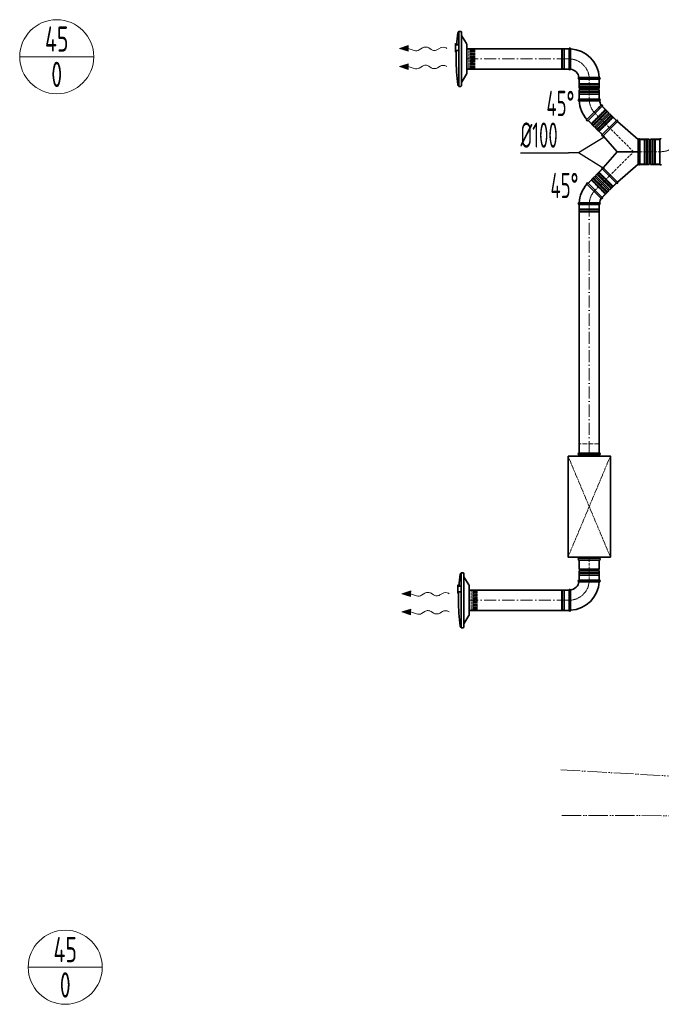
# Model space of a CAD drawing. Header units: millimetres. Extents: x 7400 to 85045, y 24168 to 123018.
# Tile 1 of 79: x 31106 to 34283, y 25427 to 30302. Entities that reach past the tile are written whole.
import ezdxf
from ezdxf.enums import TextEntityAlignment as Align

# ---------------------------------------------------------------- set-up
doc = ezdxf.new("R2010")
doc.units = ezdxf.units.MM
for name, pattern in [('ACAD_ISO02W100', [15, 12, -3]), ('ACAD_ISO05W100', [33, 24, -3, 0, -3, 0, -3]), ('ACAD_ISO10W100', [18, 12, -3, 0, -3]), ('phl_thick', [0])]:
    doc.linetypes.add(name, pattern=pattern)
for name, color, linetype, lineweight in [('VZT_01 SUP (PŘÍVOD) - OBRYS', 5, 'Continuous', 35), ('VZT_02 SUP (PŘÍVOD) - OSA', 5, 'ACAD_ISO10W100', 5), ('VZT_30 DISTRIBUČNÍ PRVKY - OBRYS', 1, 'Continuous', 35), ('VZT_35 TLUMIČE HLUKU - OBRYS', 1, 'Continuous', 35), ('VZT_36 TLUMIČE HLUKU - OSA', 1, 'ACAD_ISO10W100', 5), ('VZT_37 TLUMIČE HLUKU - DETAIL', 8, 'ACAD_ISO02W100', 5), ('VZT_52 POPIS - DISTRIBUCE', 7, 'Continuous', 5), ('VZT_60_KOTY - DIMENZE', 7, 'Continuous', 5), ('VZT_POŽADAVKY NA STAVBU - PODHLEDY', 4, 'ACAD_ISO05W100', 5)]:
    doc.layers.add(name, color=color, linetype=linetype, lineweight=lineweight)
for name, color, linetype, lineweight, plot in [('VZT_03 SUP (PŘÍVOD) - NETISK', 8, 'ACAD_ISO02W100', 5, False), ('VZT_34 DISTRIBUČNÍ PRVKY - NETISK', 8, 'ACAD_ISO02W100', 5, False), ('VZT_39 TLUMIČE HLUKU - NETISK', 8, 'ACAD_ISO02W100', 5, False)]:
    doc.layers.add(name, color=color, linetype=linetype, lineweight=lineweight, plot=plot)
doc.styles.add('EVORA_125', font='isocp.shx', dxfattribs={"width": 0.6, "height": 125})
doc.styles.add('JS', font='isocp.shx', dxfattribs={"width": 0.6, "height": 125})

msp = doc.modelspace()

# ---------------------------------------------------------------- linework, layer by layer
at = {"color": 0, "lineweight": 13}
for p, q in [((32986.7, 30160.3), (33029.8, 30173.7)), ((33029.5, 30145.8), (32986.7, 30160.3)), ((33029.5, 30145.8), (33029.7, 30159.7)), ((33029.8, 30173.7), (33029.7, 30159.7)), ((33029.7, 30159.7), (33058.3, 30150)), ((33083.7, 30152.3), (33100.2, 30162.7)), ((33131.2, 30162.2), (33143.1, 30154.3)), ((33174.1, 30153.9), (33187.1, 30162)), ((32986.7, 30070.3), (33029.8, 30083.7)), ((33029.8, 30083.7), (33029.7, 30069.7)), ((33029.5, 30055.8), (32986.7, 30070.3)), ((33029.5, 30055.8), (33029.7, 30069.7)), ((33029.7, 30069.7), (33058.3, 30060)), ((33083.7, 30062.3), (33100.2, 30072.7)), ((33131.2, 30072.2), (33143.1, 30064.3)), ((33174.1, 30063.9), (33187.1, 30072)), ((32998.4, 27460), (33041.6, 27473.4)), ((33041.2, 27445.5), (32998.4, 27460)), ((33041.2, 27445.5), (33041.4, 27459.4)), ((33041.6, 27473.4), (33041.4, 27459.4)), ((33041.4, 27459.4), (33070, 27449.7)), ((33095.5, 27452), (33112, 27462.4)), ((33143, 27461.9), (33154.9, 27454)), ((33185.9, 27453.6), (33198.8, 27461.7)), ((32998.4, 27370), (33041.6, 27383.4)), ((33041.2, 27355.5), (32998.4, 27370)), ((33041.2, 27355.5), (33041.4, 27369.4)), ((33041.6, 27383.4), (33041.4, 27369.4)), ((33041.4, 27369.4), (33070, 27359.7)), ((33095.5, 27362), (33112, 27372.4)), ((33143, 27371.9), (33154.9, 27364)), ((33185.9, 27363.6), (33198.8, 27371.7))]:
    msp.add_line(p, q, dxfattribs=at)
at = {"lineweight": 13}
for p, q in [((33217.2, 30162.1), (33220.3, 30160.3)), ((33217.2, 30072.1), (33220.3, 30070.3)), ((33229, 27461.8), (33232.1, 27460)), ((33229, 27371.8), (33232.1, 27370))]:
    msp.add_line(p, q, dxfattribs=at)
at = {"color": 0, "lineweight": 13, "extrusion": (0, 0, -1)}
for centre, start_param, end_param in [((33068.4, 30161.8), 3.908129, 5.191299), ((33115.6, 30153.1), 0.766537, 2.375056), ((33158.7, 30163.4), 3.908129, 5.516649), ((33202.4, 30152.5), 0.766537, 2.320574), ((33068.4, 30071.8), 3.908129, 5.191299), ((33115.6, 30063.1), 0.766537, 2.375056), ((33158.7, 30073.4), 3.908129, 5.516649), ((33202.4, 30062.5), 0.766537, 2.320574), ((33080.1, 27461.5), 3.908129, 5.191299), ((33127.4, 27452.8), 0.766537, 2.375056), ((33170.5, 27463.1), 3.908129, 5.516649), ((33214.2, 27452.2), 0.766537, 2.320574), ((33080.1, 27371.5), 3.908129, 5.191299), ((33127.4, 27362.8), 0.766537, 2.375056), ((33170.5, 27373.1), 3.908129, 5.516649), ((33214.2, 27362.2), 0.766537, 2.320574)]:
    msp.add_ellipse(centre, major_axis=(-21.5, 0.3), ratio=0.625, start_param=start_param, end_param=end_param, dxfattribs=at)
at = {"color": 0, "lineweight": 13}
for points in [[(33029.5, 30145.8), (33029.8, 30173.7), (32986.7, 30160.3)], [(33029.5, 30055.8), (33029.8, 30083.7), (32986.7, 30070.3)], [(33041.2, 27445.5), (33041.6, 27473.4), (32998.4, 27460)], [(33041.2, 27355.5), (33041.6, 27383.4), (32998.4, 27370)]]:
    msp.add_solid(points, dxfattribs=at)
at = {"layer": 'VZT_01 SUP (PŘÍVOD) - OBRYS'}
for p, q in [((33825.6, 30158), (33825.6, 30058)), ((33833.6, 30158), (33833.6, 30107.9)), ((33875.6, 30008), (33975.6, 30008)), ((33875.6, 29962.5), (33875.6, 30008)), ((33875.6, 30008), (33975.6, 30008)), ((33975.6, 30016), (33925.5, 30016)), ((33975.6, 29962.5), (33975.6, 30008)), ((33875.6, 29962.5), (33975.6, 29962.5)), ((33875.6, 29954.5), (33975.6, 29954.5)), ((33875.6, 29909), (33875.6, 29954.5)), ((33975.6, 29909), (33975.6, 29954.5)), ((33875.6, 29909), (33975.6, 29909)), ((33975.6, 29909), (33875.6, 29909)), ((33875.6, 29901), (33925.8, 29901)), ((33913.9, 29808.6), (33949.4, 29844.1)), ((33919.6, 29803), (33990.3, 29873.7)), ((33919.6, 29803), (33990.3, 29873.7)), ((33951.7, 29770.8), (34022.4, 29841.5)), ((34022.4, 29841.5), (33990.3, 29873.7)), ((33951.7, 29770.8), (33919.6, 29803)), ((33957.4, 29765.1), (34028.1, 29835.8)), ((33989.6, 29732.9), (34060.3, 29803.7)), ((34060.3, 29803.7), (33989.6, 29732.9)), ((33994.8, 29726.9), (34066.3, 29798.4)), ((34060.3, 29803.7), (34028.1, 29835.8)), ((34066.3, 29798.4), (34168.1, 29709.4)), ((33989.6, 29732.9), (33957.4, 29765.1)), ((33994.8, 29726.9), (34063.7, 29648.1)), ((34168.1, 29708.3), (34168.1, 29709.4)), ((34168.1, 29587.9), (34168.1, 29708.3)), ((34176.1, 29710.6), (34176.1, 29585.6)), ((34176.1, 29710.6), (34221.6, 29710.6)), ((34176.1, 29585.6), (34176.1, 29710.6)), ((34221.6, 29710.6), (34221.6, 29585.6)), ((34229.6, 29710.6), (34229.6, 29585.6)), ((34229.6, 29710.6), (34275.1, 29710.6)), ((34275.1, 29710.6), (34275.1, 29585.6)), ((34275.1, 29710.6), (34275.1, 29585.6)), ((33994.8, 29569.3), (34063.7, 29648.1)), ((34063.7, 29648.1), (34139.3, 29648.1)), ((34139.3, 29648.1), (34168.1, 29648.1)), ((33989.6, 29563.2), (33957.4, 29531.1)), ((33989.6, 29563.2), (34060.3, 29492.5)), ((34060.3, 29492.5), (33989.6, 29563.2)), ((34066.3, 29497.8), (33994.8, 29569.3)), ((34066.3, 29497.8), (34168.1, 29586.8)), ((34168.1, 29587.9), (34168.1, 29586.8)), ((34176.1, 29585.6), (34221.6, 29585.6)), ((34229.6, 29585.6), (34275.1, 29585.6)), ((33951.7, 29525.4), (33919.6, 29493.2)), ((33951.7, 29525.4), (34022.4, 29454.7)), ((33957.4, 29531.1), (34028.1, 29460.4)), ((33913.9, 29487.6), (33949.4, 29452.1)), ((33919.6, 29493.2), (33990.3, 29422.5)), ((33919.6, 29493.2), (33990.3, 29422.5)), ((34022.4, 29454.7), (33990.3, 29422.5)), ((34060.3, 29492.5), (34028.1, 29460.4)), ((33875.6, 29395.2), (33925.8, 29395.2)), ((33975.6, 29387.2), (33875.6, 29387.2)), ((33875.6, 27626.5), (33975.6, 27626.5)), ((33875.6, 27581), (33875.6, 27626.5)), ((33975.6, 27581), (33975.6, 27626.5)), ((33875.6, 27581), (33975.6, 27581)), ((33875.6, 27573), (33975.6, 27573)), ((33875.6, 27527.5), (33875.6, 27573)), ((33975.6, 27527.5), (33975.6, 27573)), ((33875.6, 27527.5), (33975.6, 27527.5)), ((33975.6, 27527.5), (33875.6, 27527.5)), ((33975.6, 27519.5), (33925.5, 27519.5)), ((33825.6, 27477.5), (33825.6, 27377.5)), ((33833.6, 27377.5), (33833.6, 27427.6))]:
    msp.add_line(p, q, dxfattribs=at)
for points in [[(33318.8, 30158), (33825.6, 30158)], [(33318.8, 30058), (33825.6, 30058)], [(33875.6, 28156.5), (33875.6, 29387.2)], [(33975.6, 28156.5), (33975.6, 29387.2)], [(33330.6, 27477.5), (33825.6, 27477.5)], [(33330.6, 27377.5), (33825.6, 27377.5)]]:
    msp.add_lwpolyline(points, dxfattribs=at)
for centre, radius, start, end in [((33829.6, 30158), 4, 0, 180), ((33825.6, 30008), 150, 3.0572, 86.9428), ((33829.6, 30058), 4, 180, 350.8522), ((33825.6, 30008), 50, 9.1478, 80.8522), ((33875.6, 30012), 4, 99.1478, 270), ((33975.6, 30012), 4, 270, 90), ((33875.6, 29958.5), 4, 270, 90), ((33975.6, 29958.5), 4, 90, 270), ((33875.6, 29905), 4, 90, 270), ((34025.6, 29909), 150, 183.0572, 221.9428), ((33975.6, 29905), 4, 279.1478, 90), ((34025.6, 29909), 50, 189.1478, 215.8522), ((33987.4, 29876.5), 4, 315, 125.8522), ((34025.3, 29838.7), 4, 135, 315), ((33916.7, 29805.8), 4, 135, 315), ((34063.1, 29800.8), 4, 322.6791, 135), ((33954.6, 29768), 4, 315, 135), ((33992.4, 29730.1), 4, 135, 307.3209), ((34172.3, 29708.9), 4.17, 23.4678, 177.7715), ((34225.6, 29710.6), 4, 180, 0), ((34278.9, 29708.9), 4.17, 30.2981, 156.5322), ((33992.4, 29566.1), 4, 52.6791, 225), ((34172.3, 29587.3), 4.17, 182.2285, 336.5322), ((34225.6, 29585.6), 4, 0, 180), ((34278.9, 29587.3), 4.17, 203.4678, 338.8928), ((33954.6, 29528.2), 4, 225, 45), ((34063.1, 29495.4), 4, 225, 37.3209), ((34025.6, 29387.2), 150, 138.0572, 176.9428), ((33916.7, 29490.4), 4, 45, 225), ((34025.3, 29457.5), 4, 45, 225), ((34025.6, 29387.2), 50, 144.1478, 170.8522), ((33987.4, 29419.7), 4, 234.1478, 45), ((33875.6, 29391.2), 4, 90, 270), ((33975.6, 29391.2), 4, 270, 80.8522), ((33875.6, 27577), 4, 270, 90), ((33975.6, 27577), 4, 90, 270), ((33825.6, 27527.5), 150, 273.0572, 356.9428), ((33825.6, 27527.5), 50, 279.1478, 350.8522), ((33875.6, 27523.5), 4, 90, 260.8522), ((33975.6, 27523.5), 4, 270, 90), ((33829.6, 27477.5), 4, 9.1478, 180), ((33829.6, 27377.5), 4, 180, 0)]:
    msp.add_arc(centre, radius, start, end, dxfattribs=at)
for points, knots in [([(33833.6, 30107.9), (33833.6, 30101.5), (33833.6, 30095.2), (33833.6, 30083.1), (33833.6, 30077.6), (33833.6, 30068.1), (33833.6, 30064.2), (33833.6, 30059), (33833.6, 30057.5), (33833.6, 30057.4), (33833.6, 30057.4), (33833.6, 30057.4)], [78.71119, 78.71119, 78.71119, 78.71119, 97.804615, 97.804615, 117.523893, 117.523893, 137.264303, 137.264303, 156.831737, 156.831737, 157.874915, 157.874915, 157.874915, 157.874915]), ([(33875, 30016), (33875, 30016), (33876.1, 30016), (33880.6, 30016), (33884.1, 30016), (33892.9, 30016), (33898.3, 30016), (33910.2, 30016), (33916.7, 30016), (33924, 30016), (33924.7, 30016), (33925.5, 30016)], [157.874915, 157.874915, 157.874915, 157.874915, 176.103874, 176.103874, 195.460379, 195.460379, 215.101284, 215.101284, 234.82164, 234.82164, 237.034743, 237.034743, 237.034743, 237.034743]), ([(33976.3, 29901.1), (33976.3, 29901.1), (33975, 29901.1), (33970.1, 29901), (33966.6, 29901), (33957.5, 29901), (33952, 29901), (33940, 29901), (33933.5, 29901), (33926.5, 29901), (33926.2, 29901), (33925.8, 29901)], [315.70122, 315.70122, 315.70122, 315.70122, 334.965455, 334.965455, 354.338127, 354.338127, 373.989756, 373.989756, 393.709228, 393.709228, 394.86093, 394.86093, 394.86093, 394.86093]), ([(33985.1, 29879.7), (33985.1, 29879.7), (33984.4, 29879), (33981.4, 29876), (33979, 29873.7), (33972.9, 29867.6), (33969.2, 29863.9), (33960.7, 29855.4), (33956.1, 29850.8), (33950.7, 29845.4), (33950, 29844.7), (33949.4, 29844.1)], [157.87026, 157.87026, 157.87026, 157.87026, 175.40249, 175.40249, 194.39223, 194.39223, 214.163463, 214.163463, 234.188574, 234.188574, 237.030498, 237.030498, 237.030498, 237.030498]), ([(33985.1, 29416.5), (33985.1, 29416.5), (33984.4, 29417.2), (33981.4, 29420.2), (33979, 29422.5), (33972.9, 29428.6), (33969.2, 29432.3), (33960.7, 29440.8), (33956.1, 29445.4), (33950.7, 29450.8), (33950, 29451.4), (33949.4, 29452.1)], [157.87026, 157.87026, 157.87026, 157.87026, 175.40249, 175.40249, 194.39223, 194.39223, 214.163463, 214.163463, 234.188574, 234.188574, 237.030498, 237.030498, 237.030498, 237.030498]), ([(33976.3, 29395.1), (33976.3, 29395.1), (33975, 29395.1), (33970.1, 29395.1), (33966.6, 29395.2), (33957.5, 29395.2), (33952, 29395.2), (33940, 29395.2), (33933.5, 29395.2), (33926.5, 29395.2), (33926.2, 29395.2), (33925.8, 29395.2)], [315.70122, 315.70122, 315.70122, 315.70122, 334.965455, 334.965455, 354.338127, 354.338127, 373.989756, 373.989756, 393.709228, 393.709228, 394.86093, 394.86093, 394.86093, 394.86093]), ([(33925.5, 27519.5), (33919.1, 27519.5), (33912.8, 27519.5), (33900.7, 27519.5), (33895.1, 27519.5), (33885.6, 27519.5), (33881.8, 27519.5), (33876.6, 27519.5), (33875.1, 27519.5), (33875, 27519.5), (33875, 27519.5), (33875, 27519.5)], [78.71119, 78.71119, 78.71119, 78.71119, 97.804615, 97.804615, 117.523893, 117.523893, 137.264303, 137.264303, 156.831737, 156.831737, 157.874915, 157.874915, 157.874915, 157.874915]), ([(33833.6, 27478.1), (33833.6, 27478.1), (33833.6, 27477), (33833.6, 27472.5), (33833.6, 27469), (33833.6, 27460.1), (33833.6, 27454.8), (33833.6, 27442.9), (33833.6, 27436.4), (33833.6, 27429.1), (33833.6, 27428.4), (33833.6, 27427.6)], [157.874915, 157.874915, 157.874915, 157.874915, 176.103874, 176.103874, 195.460379, 195.460379, 215.101284, 215.101284, 234.82164, 234.82164, 237.034743, 237.034743, 237.034743, 237.034743])]:
    msp.add_open_spline(points, degree=3, knots=knots, dxfattribs=at)
at = {"layer": 'VZT_02 SUP (PŘÍVOD) - OSA', "ltscale": 5}
for points in [[(33825.6, 30108), (33318.8, 30108)], [(33925.6, 29387.2), (33925.6, 28156.5)], [(33825.6, 27427.5), (33330.6, 27427.5)]]:
    msp.add_lwpolyline(points, dxfattribs=at)
at = {"layer": 'VZT_02 SUP (PŘÍVOD) - OSA', "ltscale": 0.3}
for points in [[(33925.6, 30008), (33925.6, 30008, 0.414214), (33825.6, 30108), (33825.6, 30108)], [(33925.6, 29909), (33925.6, 29909, 0.198912), (33954.9, 29838.3, 0.198912)], [(34275.1, 29648.1), (34275.1, 29648.1, 0.414214), (34400.1, 29773.1), (34400.1, 29773.1)], [(33925.6, 29387.2), (33925.6, 29387.2, -0.198912), (33954.9, 29457.9, -0.198912)], [(33825.6, 27427.5), (33825.6, 27427.5, 0.414214), (33925.6, 27527.5), (33925.6, 27527.5)]]:
    msp.add_lwpolyline(points, format="xyb", dxfattribs=at)
at = {"layer": 'VZT_02 SUP (PŘÍVOD) - OSA'}
for points in [[(33925.6, 29909), (33925.6, 30008)], [(34024.9, 29768.3), (33954.9, 29838.3)], [(34145.1, 29648.1), (34024.9, 29768.3)], [(34024.9, 29527.9), (34145.1, 29648.1), (34176.1, 29648.1)], [(34176.1, 29648.1), (34275.1, 29648.1)], [(34024.9, 29527.9), (33954.9, 29457.9)], [(33925.6, 27527.5), (33925.6, 27626.5)]]:
    msp.add_lwpolyline(points, dxfattribs=at)
at = {"layer": 'VZT_03 SUP (PŘÍVOD) - NETISK', "ltscale": 0.4}
for p, q in [((33787.6, 30157), (33787.6, 30059)), ((33791.6, 30157), (33787.6, 30157)), ((33791.6, 30157), (33791.6, 30059)), ((33792.1, 30156), (33791.6, 30156)), ((33792.1, 30158), (33792.1, 30058)), ((33792.6, 30158), (33792.1, 30158)), ((33792.6, 30158), (33792.6, 30058)), ((33799.6, 30156), (33792.6, 30156)), ((33799.6, 30158), (33799.6, 30058)), ((33800.1, 30158), (33799.6, 30158)), ((33800.1, 30158), (33800.1, 30058)), ((33803.6, 30156), (33800.1, 30156)), ((33803.6, 30157), (33803.6, 30059)), ((33825.6, 30157), (33803.6, 30157)), ((33791.6, 30059), (33787.6, 30059)), ((33792.1, 30060), (33791.6, 30060)), ((33792.6, 30058), (33792.1, 30058)), ((33799.6, 30060), (33792.6, 30060)), ((33800.1, 30058), (33799.6, 30058)), ((33803.6, 30060), (33800.1, 30060)), ((33825.6, 30059), (33803.6, 30059)), ((33876.6, 29986), (33876.6, 30008)), ((33974.6, 29986), (33876.6, 29986)), ((33877.6, 29982.5), (33877.6, 29986)), ((33973.6, 29982.5), (33973.6, 29986)), ((33974.6, 29986), (33974.6, 30008)), ((33975.6, 29982.5), (33875.6, 29982.5)), ((33875.6, 29982), (33875.6, 29982.5)), ((33975.6, 29982), (33875.6, 29982)), ((33975.6, 29975), (33875.6, 29975)), ((33875.6, 29974.5), (33875.6, 29975)), ((33975.6, 29974.5), (33875.6, 29974.5)), ((33875.6, 29942.5), (33975.6, 29942.5)), ((33875.6, 29942.5), (33875.6, 29942)), ((33875.6, 29942), (33975.6, 29942)), ((33875.6, 29935), (33975.6, 29935)), ((33875.6, 29935), (33875.6, 29934.5)), ((33974.6, 29974), (33876.6, 29974)), ((33876.6, 29970), (33876.6, 29974)), ((33974.6, 29970), (33876.6, 29970)), ((33876.6, 29947), (33974.6, 29947)), ((33876.6, 29947), (33876.6, 29943)), ((33876.6, 29943), (33974.6, 29943)), ((33877.6, 29975), (33877.6, 29982)), ((33877.6, 29974), (33877.6, 29974.5)), ((33877.6, 29943), (33877.6, 29942.5)), ((33877.6, 29942), (33877.6, 29935)), ((33973.6, 29975), (33973.6, 29982)), ((33973.6, 29974), (33973.6, 29974.5)), ((33973.6, 29943), (33973.6, 29942.5)), ((33973.6, 29942), (33973.6, 29935)), ((33974.6, 29970), (33974.6, 29974)), ((33974.6, 29947), (33974.6, 29943)), ((33975.6, 29982), (33975.6, 29982.5)), ((33975.6, 29974.5), (33975.6, 29975)), ((33975.6, 29942.5), (33975.6, 29942)), ((33975.6, 29935), (33975.6, 29934.5)), ((33875.6, 29934.5), (33975.6, 29934.5)), ((33876.6, 29931), (33974.6, 29931)), ((33876.6, 29931), (33876.6, 29909)), ((33877.6, 29934.5), (33877.6, 29931)), ((33973.6, 29934.5), (33973.6, 29931)), ((33974.6, 29931), (33974.6, 29909)), ((33935.8, 29788.1), (34005.1, 29857.4)), ((33937.6, 29784.9), (34008.3, 29855.6)), ((33937.9, 29784.6), (34008.6, 29855.3)), ((33942.9, 29779.6), (34013.6, 29850.3)), ((33943.2, 29779.3), (34013.9, 29850)), ((33944.3, 29779.6), (34013.6, 29848.9)), ((33947.1, 29776.8), (34016.4, 29846.1)), ((33989.6, 29873), (34005.1, 29857.4)), ((34004.4, 29856.7), (34006.9, 29854.2)), ((34007.2, 29853.9), (34012.2, 29848.9)), ((34008.3, 29855.6), (34008.6, 29855.3)), ((34012.5, 29848.6), (34012.9, 29848.2)), ((34013.6, 29850.3), (34013.9, 29850)), ((34013.6, 29848.9), (34016.4, 29846.1)), ((33920.3, 29803.7), (33935.8, 29788.1)), ((33936.5, 29788.8), (33939, 29786.3)), ((34032.7, 29829.8), (33963.4, 29760.5)), ((34036.6, 29827.3), (33965.9, 29756.6)), ((34035.5, 29827), (33966.2, 29757.7)), ((34036.9, 29827), (33966.2, 29756.3)), ((34041.9, 29822), (33971.2, 29751.3)), ((34042.2, 29821.7), (33971.5, 29751)), ((34044, 29818.5), (33974.7, 29749.2)), ((34035.5, 29827), (34032.7, 29829.8)), ((34035.2, 29825.9), (34034.8, 29826.3)), ((34040.5, 29820.6), (34035.5, 29825.6)), ((34036.9, 29827), (34036.6, 29827.3)), ((34043.3, 29817.8), (34040.8, 29820.3)), ((34042.2, 29821.7), (34041.9, 29822)), ((34059.6, 29803), (34044, 29818.5)), ((33937.6, 29784.9), (33937.9, 29784.6)), ((33939.3, 29786), (33944.3, 29781)), ((33942.9, 29779.6), (33943.2, 29779.3)), ((33944.3, 29779.6), (33947.1, 29776.8)), ((33944.7, 29780.7), (33945, 29780.3)), ((33966.2, 29757.7), (33963.4, 29760.5)), ((33966.2, 29756.3), (33965.9, 29756.6)), ((33967.3, 29758.1), (33966.9, 29758.4)), ((33972.6, 29752.7), (33967.6, 29757.7)), ((33971.5, 29751), (33971.2, 29751.3)), ((33975.4, 29749.9), (33972.9, 29752.4)), ((33990.3, 29733.7), (33974.7, 29749.2)), ((34176.1, 29708.1), (34198.1, 29708.1)), ((34198.1, 29588.1), (34198.1, 29708.1)), ((34198.1, 29707.1), (34201.6, 29707.1)), ((34201.6, 29587.1), (34201.6, 29709.1)), ((34201.6, 29709.1), (34202.1, 29709.1)), ((34202.1, 29587.1), (34202.1, 29709.1)), ((34202.1, 29707.1), (34209.1, 29707.1)), ((34209.1, 29587.1), (34209.1, 29709.1)), ((34209.1, 29709.1), (34209.6, 29709.1)), ((34209.6, 29587.1), (34209.6, 29709.1)), ((34209.6, 29707.1), (34210.1, 29707.1)), ((34210.1, 29588.1), (34210.1, 29708.1)), ((34210.1, 29708.1), (34214.1, 29708.1)), ((34214.1, 29588.1), (34214.1, 29708.1)), ((34237.1, 29708.1), (34237.1, 29588.1)), ((34241.1, 29708.1), (34237.1, 29708.1)), ((34241.1, 29708.1), (34241.1, 29588.1)), ((34241.6, 29707.1), (34241.1, 29707.1)), ((34241.6, 29709.1), (34241.6, 29587.1)), ((34242.1, 29709.1), (34241.6, 29709.1)), ((34242.1, 29709.1), (34242.1, 29587.1)), ((34249.1, 29707.1), (34242.1, 29707.1)), ((34249.1, 29709.1), (34249.1, 29587.1)), ((34249.6, 29709.1), (34249.1, 29709.1)), ((34249.6, 29709.1), (34249.6, 29587.1)), ((34253.1, 29707.1), (34249.6, 29707.1)), ((34253.1, 29708.1), (34253.1, 29588.1)), ((34275.1, 29708.1), (34253.1, 29708.1)), ((33971.2, 29544.9), (33971.5, 29545.2)), ((34041.9, 29474.1), (33971.2, 29544.9)), ((34042.2, 29474.5), (33971.5, 29545.2)), ((33972.9, 29543.8), (33975.4, 29546.3)), ((33974.7, 29547), (33990.3, 29562.5)), ((34044, 29477.7), (33974.7, 29547)), ((34176.1, 29588.1), (34198.1, 29588.1)), ((34198.1, 29589.1), (34201.6, 29589.1)), ((34201.6, 29587.1), (34202.1, 29587.1)), ((34202.1, 29589.1), (34209.1, 29589.1)), ((34209.1, 29587.1), (34209.6, 29587.1)), ((34209.6, 29589.1), (34210.1, 29589.1)), ((34210.1, 29588.1), (34214.1, 29588.1)), ((34241.1, 29588.1), (34237.1, 29588.1)), ((34241.6, 29589.1), (34241.1, 29589.1)), ((34242.1, 29587.1), (34241.6, 29587.1)), ((34249.1, 29589.1), (34242.1, 29589.1)), ((34249.6, 29587.1), (34249.1, 29587.1)), ((34253.1, 29589.1), (34249.6, 29589.1)), ((34275.1, 29588.1), (34253.1, 29588.1)), ((33920.3, 29492.5), (33935.8, 29508.1)), ((33935.8, 29508.1), (34005.1, 29438.8)), ((33936.5, 29507.4), (33939, 29509.9)), ((33937.6, 29511.3), (33937.9, 29511.6)), ((33937.6, 29511.3), (34008.3, 29440.6)), ((33937.9, 29511.6), (34008.6, 29440.9)), ((33939.3, 29510.2), (33944.3, 29515.2)), ((33942.9, 29516.6), (33943.2, 29516.9)), ((33942.9, 29516.6), (34013.6, 29445.9)), ((33943.2, 29516.9), (34013.9, 29446.2)), ((33944.3, 29516.6), (33947.1, 29519.4)), ((33944.3, 29516.6), (34013.6, 29447.3)), ((33944.7, 29515.5), (33945, 29515.9)), ((33947.1, 29519.4), (34016.4, 29450.1)), ((33963.4, 29535.7), (33966.2, 29538.5)), ((34032.7, 29466.4), (33963.4, 29535.7)), ((33965.9, 29539.6), (33966.2, 29539.9)), ((34036.6, 29468.8), (33965.9, 29539.6)), ((34036.9, 29469.2), (33966.2, 29539.9)), ((34035.5, 29469.2), (33966.2, 29538.5)), ((33966.9, 29537.8), (33967.3, 29538.1)), ((33967.6, 29538.5), (33972.6, 29543.4)), ((34007.2, 29442.3), (34012.2, 29447.3)), ((34012.5, 29447.6), (34012.9, 29448)), ((34013.6, 29447.3), (34016.4, 29450.1)), ((34032.7, 29466.4), (34035.5, 29469.2)), ((34034.8, 29469.9), (34035.2, 29470.3)), ((34035.5, 29470.6), (34040.5, 29475.6)), ((34036.6, 29468.8), (34036.9, 29469.2)), ((34040.8, 29475.9), (34043.3, 29478.4)), ((34041.9, 29474.1), (34042.2, 29474.5)), ((34044, 29477.7), (34059.6, 29493.2)), ((33989.6, 29423.2), (34005.1, 29438.8)), ((34004.4, 29439.5), (34006.9, 29442)), ((34008.3, 29440.6), (34008.6, 29440.9)), ((34013.6, 29445.9), (34013.9, 29446.2)), ((33875.6, 29361.7), (33975.6, 29361.7)), ((33875.6, 29361.2), (33875.6, 29361.7)), ((33875.6, 29361.2), (33975.6, 29361.2)), ((33875.6, 29354.2), (33975.6, 29354.2)), ((33875.6, 29353.7), (33875.6, 29354.2)), ((33875.6, 29353.7), (33975.6, 29353.7)), ((33876.6, 29365.2), (33876.6, 29387.2)), ((33876.6, 29365.2), (33974.6, 29365.2)), ((33876.6, 29353.2), (33974.6, 29353.2)), ((33876.6, 29349.2), (33876.6, 29353.2)), ((33877.6, 29361.7), (33877.6, 29365.2)), ((33877.6, 29354.2), (33877.6, 29361.2)), ((33877.6, 29353.2), (33877.6, 29353.7)), ((33973.6, 29361.7), (33973.6, 29365.2)), ((33973.6, 29354.2), (33973.6, 29361.2)), ((33973.6, 29353.2), (33973.6, 29353.7)), ((33974.6, 29365.2), (33974.6, 29387.2)), ((33974.6, 29349.2), (33974.6, 29353.2)), ((33975.6, 29361.2), (33975.6, 29361.7)), ((33975.6, 29353.7), (33975.6, 29354.2)), ((33876.6, 29349.2), (33974.6, 29349.2)), ((33975.6, 27561), (33875.6, 27561)), ((33875.6, 27560.5), (33875.6, 27561)), ((33975.6, 27560.5), (33875.6, 27560.5)), ((33975.6, 27553.5), (33875.6, 27553.5)), ((33875.6, 27553), (33875.6, 27553.5)), ((33975.6, 27553), (33875.6, 27553)), ((33974.6, 27565.5), (33876.6, 27565.5)), ((33876.6, 27561.5), (33876.6, 27565.5)), ((33974.6, 27561.5), (33876.6, 27561.5)), ((33974.6, 27549.5), (33876.6, 27549.5)), ((33876.6, 27527.5), (33876.6, 27549.5)), ((33877.6, 27561), (33877.6, 27561.5)), ((33877.6, 27553.5), (33877.6, 27560.5)), ((33877.6, 27549.5), (33877.6, 27553)), ((33973.6, 27561), (33973.6, 27561.5)), ((33973.6, 27553.5), (33973.6, 27560.5)), ((33973.6, 27549.5), (33973.6, 27553)), ((33974.6, 27561.5), (33974.6, 27565.5)), ((33974.6, 27527.5), (33974.6, 27549.5)), ((33975.6, 27560.5), (33975.6, 27561)), ((33975.6, 27553), (33975.6, 27553.5)), ((33787.6, 27378.5), (33787.6, 27476.5)), ((33787.6, 27476.5), (33791.6, 27476.5)), ((33791.6, 27378.5), (33791.6, 27476.5)), ((33791.6, 27475.5), (33792.1, 27475.5)), ((33792.1, 27377.5), (33792.1, 27477.5)), ((33792.1, 27477.5), (33792.6, 27477.5)), ((33792.6, 27377.5), (33792.6, 27477.5)), ((33792.6, 27475.5), (33799.6, 27475.5)), ((33799.6, 27377.5), (33799.6, 27477.5)), ((33799.6, 27477.5), (33800.1, 27477.5)), ((33800.1, 27377.5), (33800.1, 27477.5)), ((33800.1, 27475.5), (33803.6, 27475.5)), ((33803.6, 27378.5), (33803.6, 27476.5)), ((33803.6, 27476.5), (33825.6, 27476.5)), ((33787.6, 27378.5), (33791.6, 27378.5)), ((33791.6, 27379.5), (33792.1, 27379.5)), ((33792.1, 27377.5), (33792.6, 27377.5)), ((33792.6, 27379.5), (33799.6, 27379.5)), ((33799.6, 27377.5), (33800.1, 27377.5)), ((33800.1, 27379.5), (33803.6, 27379.5)), ((33803.6, 27378.5), (33825.6, 27378.5))]:
    msp.add_line(p, q, dxfattribs=at)
at = {"layer": 'VZT_30 DISTRIBUČNÍ PRVKY - OBRYS'}
for points in [[(33269.3, 30177.3, -0.015115), (33275.3, 30236.6), (33275.9, 30239.5, -0.36397), (33278.8, 30242), (33279.8, 30242)], [(33279.8, 29971.5), (33279.8, 30244.5), (33289, 30244.5, -0.414214), (33292.8, 30240.7), (33292.8, 29975.4, -0.414214), (33289, 29971.5), (33279.8, 29971.5)], [(33279.8, 30177.3), (33267.4, 30177.3, -0.267949), (33267, 30177.5), (33263.7, 30183.2, 0.267949), (33263.3, 30183.4), (33262.7, 30183.4), (33262.7, 30143.8), (33263.3, 30143.8, 0.267949), (33263.7, 30144), (33267, 30149.8, -0.267949), (33267.4, 30150), (33279.8, 30150)], [(33292.8, 30224.1), (33318.3, 30183.7, -0.141374), (33318.8, 30181.7), (33318.8, 30034.3, -0.141374), (33318.3, 30032.3), (33292.8, 29991.9)], [(33266.8, 30108, -0.010645), (33267.8, 30150, -0.010645)], [(33266.8, 30108, 0.0327), (33275.3, 29979.5), (33275.9, 29976.5, 0.36397), (33278.8, 29974), (33279.8, 29974)], [(33281.1, 27496.7, -0.015115), (33287.1, 27556), (33287.6, 27559, -0.36397), (33290.6, 27561.5), (33291.6, 27561.5)], [(33291.6, 27291), (33291.6, 27564), (33300.8, 27564, -0.414214), (33304.6, 27560.1), (33304.6, 27294.8, -0.414214), (33300.8, 27291), (33291.6, 27291)], [(33291.6, 27496.7), (33279.2, 27496.7, -0.267949), (33278.8, 27496.9), (33275.5, 27502.7, 0.267949), (33275.1, 27502.9), (33274.5, 27502.9), (33274.5, 27463.2), (33275.1, 27463.2, 0.267949), (33275.5, 27463.5), (33278.8, 27469.2, -0.267949), (33279.2, 27469.4), (33291.6, 27469.4)], [(33304.6, 27543.6), (33330, 27503.2, -0.141374), (33330.6, 27501.1), (33330.6, 27353.8, -0.141374), (33330, 27351.7), (33304.6, 27311.4)], [(33278.6, 27427.5, -0.010645), (33279.5, 27469.4, -0.010645)], [(33278.6, 27427.5, 0.0327), (33287.1, 27298.9), (33287.6, 27295.9, 0.36397), (33290.6, 27293.5), (33291.6, 27293.5)]]:
    msp.add_lwpolyline(points, format="xyb", dxfattribs=at)
at = {"layer": 'VZT_34 DISTRIBUČNÍ PRVKY - NETISK'}
for points in [[(33318.8, 30059.5), (33328.8, 30059.5), (33328.8, 30156.5), (33318.8, 30156.5)], [(33318.8, 30059.5), (33318.8, 30156.5)], [(33336.7, 30155.5), (33336.7, 30108)], [(33339.4, 30153.6), (33339.4, 30108)], [(33343, 30151.9), (33343, 30108)], [(33354.7, 30152.7), (33354.7, 30108)], [(33354.9, 30151.7), (33358.8, 30153.2), (33358.8, 30108)], [(33336.7, 30060.5), (33336.7, 30108)], [(33339.4, 30062.5), (33339.4, 30108)], [(33343, 30064.1), (33343, 30108)], [(33354.7, 30063.3), (33354.7, 30108)], [(33354.9, 30064.3), (33358.8, 30062.9), (33358.8, 30108)], [(33330.6, 27379), (33340.6, 27379), (33340.6, 27476), (33330.6, 27476)], [(33330.6, 27379), (33330.6, 27476)], [(33348.5, 27475), (33348.5, 27427.5)], [(33351.1, 27473), (33351.1, 27427.5)], [(33354.8, 27471.4), (33354.8, 27427.5)], [(33366.5, 27472.1), (33366.5, 27427.5)], [(33366.7, 27471.2), (33370.6, 27472.6), (33370.6, 27427.5)], [(33348.5, 27380), (33348.5, 27427.5)], [(33351.1, 27381.9), (33351.1, 27427.5)], [(33354.8, 27383.6), (33354.8, 27427.5)], [(33366.5, 27382.8), (33366.5, 27427.5)], [(33366.7, 27383.7), (33370.6, 27382.3), (33370.6, 27427.5)]]:
    msp.add_lwpolyline(points, dxfattribs=at)
for points in [[(33328.8, 30155.5), (33336.7, 30155.5, -0.291473), (33339.1, 30154, -0.291473)], [(33348.7, 30160.1), (33347.3, 30154.2, 0.058981), (33347.2, 30153.6), (33347.2, 30108)], [(33348.7, 30160.1), (33350.2, 30154.4, -0.060863), (33350.2, 30153.8), (33350.2, 30108)], [(33348.7, 30055.9), (33347.3, 30061.8, -0.058981), (33347.2, 30062.5), (33347.2, 30108)], [(33348.7, 30055.9), (33350.2, 30061.6, 0.060863), (33350.2, 30062.3), (33350.2, 30108)], [(33328.8, 30060.5), (33336.7, 30060.5, 0.291473), (33339.1, 30062.1, 0.291473)], [(33340.6, 27475), (33348.5, 27475, -0.291473), (33350.9, 27473.4, -0.291473)], [(33360.5, 27479.6), (33359.1, 27473.6, 0.058981), (33359, 27473), (33359, 27427.5)], [(33360.5, 27479.6), (33361.9, 27473.8, -0.060863), (33362, 27473.2), (33362, 27427.5)], [(33360.5, 27375.3), (33359.1, 27381.3, -0.058981), (33359, 27381.9), (33359, 27427.5)], [(33360.5, 27375.3), (33361.9, 27381.1, 0.060863), (33362, 27381.7), (33362, 27427.5)], [(33340.6, 27380), (33348.5, 27380, 0.291473), (33350.9, 27381.5, 0.291473)]]:
    msp.add_lwpolyline(points, format="xyb", dxfattribs=at)
for centre, radius, start, end in [((33342.6, 30155.8), 3.88, 207.4993, 276.6735), ((33349.4, 30143.7), 10.5, 59.7176, 127.8378), ((33342.6, 30060.3), 3.88, 83.3265, 152.5007), ((33349.4, 30072.4), 10.5, 232.1622, 300.2824), ((33354.3, 27475.2), 3.88, 207.4993, 276.6735), ((33361.2, 27463.1), 10.5, 59.7176, 127.8378), ((33354.3, 27379.7), 3.88, 83.3265, 152.5007), ((33361.2, 27391.8), 10.5, 232.1622, 300.2824)]:
    msp.add_arc(centre, radius, start, end, dxfattribs=at)
at = {"layer": 'VZT_35 TLUMIČE HLUKU - OBRYS'}
for p, q in [((33975.6, 28156.5), (33875.6, 28156.5)), ((33975.6, 27626.5), (33875.6, 27626.5))]:
    msp.add_line(p, q, dxfattribs=at)
msp.add_lwpolyline([(33820.6, 28141.5), (33820.6, 27641.5), (34030.6, 27641.5), (34030.6, 28141.5)], close=True, dxfattribs=at)
for points in [[(33975.6, 28147.5), (33875.6, 28147.5)], [(33875.6, 28147.5), (33875.6, 28141.5)], [(33975.6, 28147.5), (33975.6, 28141.5)], [(33875.6, 27635.5), (33875.6, 27641.5)], [(33975.6, 27635.5), (33875.6, 27635.5)], [(33975.6, 27635.5), (33975.6, 27641.5)]]:
    msp.add_lwpolyline(points, dxfattribs=at)
for centre, start, end in [((33875.6, 28152), 90, 270), ((33975.6, 28152), 270, 90), ((33875.6, 27631), 90, 270), ((33975.6, 27631), 270, 90)]:
    msp.add_arc(centre, 4.5, start, end, dxfattribs=at)
at = {"layer": 'VZT_36 TLUMIČE HLUKU - OSA', "ltscale": 5}
for points in [[(33925.6, 28156.5), (33925.6, 28141.5)], [(33925.6, 28156.5), (33925.6, 28141.5)], [(33925.6, 28156.5), (33925.6, 28141.5)], [(33925.6, 27626.5), (33925.6, 27641.5)]]:
    msp.add_lwpolyline(points, dxfattribs=at)
at = {"layer": 'VZT_37 TLUMIČE HLUKU - DETAIL', "lineweight": 5}
for points in [[(33820.6, 28141.5), (34030.6, 27641.5)], [(33820.6, 27641.5), (34030.6, 28141.5)]]:
    msp.add_lwpolyline(points, dxfattribs=at)
at = {"layer": 'VZT_39 TLUMIČE HLUKU - NETISK', "ltscale": 2}
for points in [[(33975.6, 28156.5), (33975.6, 28201.5), (33875.6, 28201.5), (33875.6, 28156.5)], [(33975.6, 27626.5), (33975.6, 27581.5), (33875.6, 27581.5), (33875.6, 27626.5)]]:
    msp.add_lwpolyline(points, dxfattribs=at)
at = {"layer": 'VZT_52 POPIS - DISTRIBUCE'}
for p, q in [((31105.6, 30118.8), (31472.3, 30118.8)), ((31147.7, 25610.2), (31514.5, 25610.2))]:
    msp.add_line(p, q, dxfattribs=at)
for centre in [(31288.9, 30118.8), (31331.1, 25610.2)]:
    msp.add_circle(centre, 183.4, dxfattribs=at)
at = {"layer": 'VZT_60_KOTY - DIMENZE', "linetype": 'ByBlock', "lineweight": -2}
msp.add_line((33872.8, 29643.2), (33822.8, 29643.2), dxfattribs=at)
for points in [[(34000.3, 29720.6), (33872.8, 29643.2)], [(33585.2, 29643.2), (33822.8, 29643.2)], [(34000.3, 29562.9), (33872.8, 29643.2)], [(33872.8, 29643.2), (33872.8, 29643.2)]]:
    msp.add_lwpolyline(points, dxfattribs=at)
at = {"layer": 'VZT_POŽADAVKY NA STAVBU - PODHLEDY', "ltscale": 4}
for p, q in [((33784.3, 26588.1), (37984.3, 26347.5)), ((37984.3, 26347.5), (33785.3, 26362.5))]:
    msp.add_line(p, q, dxfattribs=at)

# ---------------------------------------------------------------- texts
at = {"layer": 'VZT_52 POPIS - DISTRIBUCE', "ltscale": 50, "style": 'JS', "width": 0.7}
for s, p in [('45', (31288.9, 30206.3)), ('0', (31288.9, 30031.3)), ('45', (31331.1, 25697.7)), ('0', (31331.1, 25522.7))]:
    msp.add_text(s, height=125, dxfattribs=at).set_placement(p, align=Align.MIDDLE_CENTER)
at = {"layer": 'VZT_60_KOTY - DIMENZE', "style": 'EVORA_125', "width": 0.6}
for p in [(33713.7, 29825.1), (33733.7, 29418.8)]:
    msp.add_text('45°', height=125, dxfattribs=at).set_placement(p)
at = {"layer": 'VZT_60_KOTY - DIMENZE', "linetype": 'phl_thick', "insert": (33585.2, 29793.2), "char_height": 125, "attachment_point": 1, "style": 'EVORA_125'}
msp.add_mtext('%%C100', dxfattribs=at)

doc.saveas('drawing.dxf')
